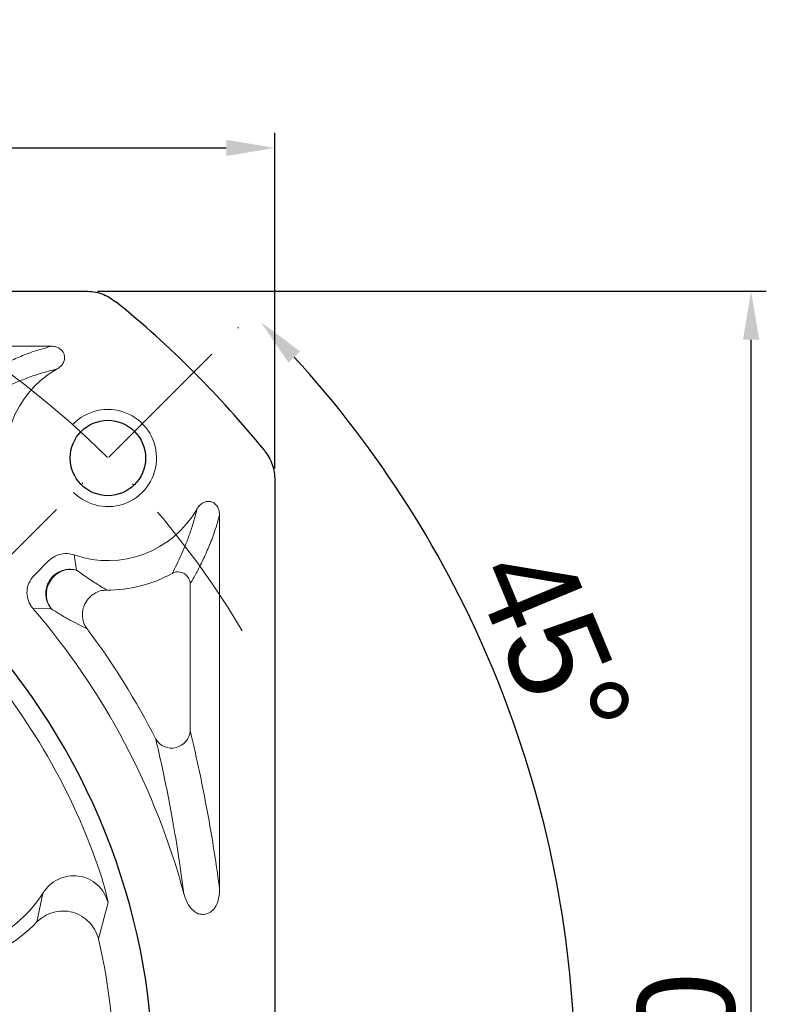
# Model space of a CAD drawing. Header units: millimetres. Extents: x 8091 to 8969, y -614 to 6.
# Tile 7 of 15: x 8279 to 8340, y -221 to -140. Entities that reach past the tile are written whole.
import ezdxf

# ---------------------------------------------------------------- set-up
doc = ezdxf.new("R2010")
doc.units = ezdxf.units.MM
doc.header["$PDSIZE"] = -5
doc.linetypes.add('ACAD_ISO10W100', pattern=[18, 12, -3, 0, -3])
doc.layers.get('0').update_dxf_attribs({"lineweight": 18})
doc.layers.get('Defpoints').update_dxf_attribs({"lineweight": 18})
for name, color, linetype, lineweight in [('中心线层', 7, 'ACAD_ISO10W100', 0), ('尺寸线层', 3, 'Continuous', 18), ('粗实线', 7, 'Continuous', 40)]:
    doc.layers.add(name, color=color, linetype=linetype, lineweight=lineweight)
doc.styles.add('工程字', font='txt')
doc.dimstyles.new('DIMSTYLE_17', dxfattribs={"dimtxt": 8, "dimasz": 12, "dimexe": 0.18, "dimexo": 1, "dimgap": 1, "dimtad": 1, "dimtih": 1, "dimtoh": 1, "dimdec": 3, "dimdsep": 46, "dimtxsty": 'Standard', "dimblk": '_CAXARROW', "dimcen": 0.09, "dimdle": 24, "dimadec": 0, "dimazin": 0, "dimtfac": 0.7, "dimtdec": 3, "dimtofl": 0, "dimtmove": 0, "dimatfit": 3, "dimfxl": 1, "dimtolj": 1, "dimarcsym": 0})
doc.dimstyles.new('ISO-25', dxfattribs={"dimtxt": 8, "dimasz": 4, "dimexe": 1.25, "dimexo": 1, "dimgap": 1.3, "dimtad": 1, "dimtxsty": '工程字', "dimcen": 2, "dimdle": 8, "dimadec": 0, "dimazin": 0, "dimtfac": 1, "dimtmove": 0, "dimatfit": 3, "dimfxl": 1, "dimarcsym": 0})

# ---------------------------------------------------------------- blocks, each defined once
blk = doc.blocks.new('*D106')
at = {"layer": 'Defpoints', "color": 0, "lineweight": 30}
for p in [(8299.575, -150.59), (8169.575, -177.96), (8299.575, -177.96)]:
    blk.add_point(p, dxfattribs=at)
at = {"layer": '尺寸线层', "color": 0, "lineweight": -2}
for p, q in [((8169.575, -176.96), (8169.575, -149.34)), ((8299.575, -176.96), (8299.575, -149.34)), ((8173.575, -150.59), (8295.575, -150.59))]:
    blk.add_line(p, q, dxfattribs=at)
at = {"layer": '尺寸线层', "color": 0, "lineweight": 30}
for points in [[(8173.575, -149.924), (8173.575, -151.257), (8169.575, -150.59)], [(8295.575, -151.257), (8295.575, -149.924), (8299.575, -150.59)]]:
    blk.add_solid(points, dxfattribs=at)
at = {"layer": '尺寸线层', "color": 0, "insert": (8234.575, -145.29), "char_height": 8, "attachment_point": 5, "style": '工程字'}
blk.add_mtext('130', dxfattribs=at)
blk = doc.blocks.new('*D107')
at = {"layer": 'Defpoints', "color": 0, "lineweight": 30}
for p in [(8283.985, -162.37), (8338.76, -162.37), (8283.985, -292.37)]:
    blk.add_point(p, dxfattribs=at)
at = {"layer": '尺寸线层', "color": 0, "lineweight": -2}
for p, q in [((8284.985, -162.37), (8340.01, -162.37)), ((8338.76, -288.37), (8338.76, -166.37)), ((8284.985, -292.37), (8340.01, -292.37))]:
    blk.add_line(p, q, dxfattribs=at)
at = {"layer": '尺寸线层', "color": 0, "lineweight": 30}
for points in [[(8339.427, -166.37), (8338.093, -166.37), (8338.76, -162.37)], [(8338.093, -288.37), (8339.427, -288.37), (8338.76, -292.37)]]:
    blk.add_solid(points, dxfattribs=at)
at = {"layer": '尺寸线层', "color": 0, "insert": (8333.46, -227.37), "char_height": 8, "attachment_point": 5, "rotation": 90, "style": '工程字'}
blk.add_mtext('130', dxfattribs=at)
blk = doc.blocks.new('_CAXARROW')
blk.add_hatch(color=0).paths.add_polyline_path([(0, 0), (-1, 0.125), (-1, -0.125)], flags=0)
blk = doc.blocks.new('*D109')
at = {"layer": 'Defpoints', "color": 0, "lineweight": 30}
for p in [(8182.367, -163.49), (8286.783, -291.249)]:
    blk.add_point(p, dxfattribs=at)
at = {"layer": '尺寸线层', "color": 0, "lineweight": -2}
for p, q in [((8234.485, -227.37), (8234.665, -227.37)), ((8234.575, -227.46), (8234.575, -227.28)), ((8298.481, -305.562), (8290.58, -295.895)), ((8318.564, -305.562), (8298.481, -305.562))]:
    blk.add_line(p, q, dxfattribs=at)
at = {"layer": '尺寸线层', "color": 0, "lineweight": -2, "xscale": 6, "yscale": 6, "zscale": 6, "rotation": 129.2588264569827}
blk.add_blockref('_CAXARROW', (8286.783, -291.249), dxfattribs=at)
at = {"layer": '尺寸线层', "color": 0, "lineweight": 15, "insert": (8309.022, -301.062), "char_height": 7, "attachment_point": 5, "style": '工程字'}
blk.add_mtext('\\A1;∅165', dxfattribs=at)
blk = doc.blocks.new('_FILLED')
at = {"linetype": 'ByBlock'}
blk.add_hatch(color=0, dxfattribs=at).paths.add_polyline_path([(0, 0), (-1, 0.133), (-1, -0.133)], flags=0)
blk = doc.blocks.new('*D111')
at = {"layer": 'Defpoints', "color": 0, "lineweight": 30}
for p in [(8299.94, -163.377), (8274.485, -188.832), (8321.274, -204.507), (8164.695, -227.37), (8307.872, -227.37)]:
    blk.add_point(p, dxfattribs=at)
at = {"layer": '尺寸线层', "color": 0, "lineweight": -2}
blk.add_line((8308.872, -227.37), (8325.534, -227.37), dxfattribs=at)
blk.add_arc((8235.947, -227.37), 88.336, 2.59466, 42.40534, dxfattribs=at)
at = {"layer": '尺寸线层', "color": 0, "lineweight": 30}
for points in [[(8301.656, -167.338), (8300.692, -168.259), (8298.411, -164.906)], [(8323.527, -223.386), (8324.86, -223.356), (8324.284, -227.37)]]:
    blk.add_solid(points, dxfattribs=at)
at = {"layer": '尺寸线层', "color": 0, "insert": (8322.456, -191.537), "char_height": 8, "attachment_point": 5, "rotation": 292.5, "style": '工程字'}
blk.add_mtext('45%%d', dxfattribs=at)

msp = doc.modelspace()

# ---------------------------------------------------------------- linework, layer by layer
at = {"color": 7, "linetype": 'Continuous', "lineweight": 15}
for p, q in [((8250.3335, -166.9101), (8281.167, -166.9101)), ((8295.0316, -180.7891), (8295.0316, -211.5884)), ((8279.7675, -185.7741), (8280.993, -184.5487)), ((8283.0583, -184.0764), (8283.256, -185.3279)), ((8292.6101, -198.5563), (8292.6101, -186.4655)), ((8279.6675, -188.4841), (8281.1879, -188.522)), ((8280.4733, -211.9284), (8279.9913, -214.2789)), ((8285.0638, -215.6543), (8285.8621, -212.6829))]:
    msp.add_line(p, q, dxfattribs=at)
for centre, radius, start, end in [((8285.8403, -176.1044), 8.4404, 119.685126, 199.248039), ((8285.8403, -176.1044), 8.4434, 250.762283, 330.246299), ((8291.6033, -186.4836), 1.007, 1.027683, 118.100849), ((8285.8403, -176.1044), 10.8649, 269.442948, 299.128447), ((8234.5751, -227.3697), 59.5434, 14.984025, 40.772897), ((8234.5751, -227.3697), 61.9649, 27.003596, 36.90813), ((8234.5751, -227.3697), 53.4563, 18.785536, 41.214464), ((8291.0903, -198.45), 1.5235, 211.003958, 355.999702), ((8271.3811, -206.1197), 10.7893, 278.19789, 327.42643), ((8271.3811, -206.1197), 11.862, 282.91248, 316.540409), ((8234.5751, -227.3697), 51.8302, 358.936266, 13.063734)]:
    msp.add_arc(centre, radius, start, end, dxfattribs=at)
at = {"color": 0}
msp.add_arc((8285.8403, -176.1044), 4, 225, 136.763225, dxfattribs=at)
at = {"color": 7, "linetype": 'Continuous', "lineweight": 15}
for points, knots in [([(8281.167, -166.9101), (8280.627, -167.0665), (8279.5415, -167.3809), (8278.3642, -167.865), (8277.2925, -168.3526), (8276.3338, -168.843), (8275.7644, -169.1706), (8275.4792, -169.3346)], [0, 0, 0, 0, 0.1977209, 0.3975208, 0.5987607, 0.7990725, 1, 1, 1, 1]), ([(8281.6603, -168.7717), (8281.7971, -168.6792), (8282.03, -168.5219), (8282.2257, -168.1854), (8282.2938, -167.8718), (8282.2529, -167.5762), (8282.1185, -167.3208), (8281.9121, -167.117), (8281.6301, -166.967), (8281.3683, -166.9108), (8281.2075, -166.9102), (8281.167, -166.9101)], [0, 0, 0, 0, 0.1793292, 0.3051152, 0.4108165, 0.5169403, 0.6133031, 0.7116592, 0.823159, 0.9554919, 1, 1, 1, 1]), ([(8281.6603, -168.7718), (8281.1778, -168.8997), (8280.1903, -169.1616), (8279.0858, -169.5549), (8278.0872, -169.9617), (8277.1787, -170.3826), (8276.6349, -170.6667), (8276.3494, -170.8157)], [0, 0, 0, 0, 0.1937404, 0.3965603, 0.5999096, 0.7900125, 1, 1, 1, 1]), ([(8295.0316, -180.7891), (8295.019, -180.6245), (8294.9975, -180.3433), (8294.8012, -180.0054), (8294.5608, -179.7893), (8294.2823, -179.6783), (8293.9942, -179.6697), (8293.7176, -179.7487), (8293.4507, -179.9185), (8293.2724, -180.1178), (8293.1917, -180.2581), (8293.1707, -180.2947)], [0, 0, 0, 0, 0.1789182, 0.305846, 0.4120254, 0.5186636, 0.6146346, 0.7117009, 0.8217992, 0.9534872, 1, 1, 1, 1]), ([(8293.1706, -180.2947), (8293.0619, -180.7104), (8292.8447, -181.5419), (8292.5139, -182.5093), (8292.1878, -183.372), (8291.8461, -184.1553), (8291.4973, -184.8936), (8291.255, -185.3552), (8291.129, -185.5953)], [0, 0, 0, 0, 0.1653163, 0.3306103, 0.4994869, 0.658756, 0.8225419, 1, 1, 1, 1]), ([(8295.0316, -180.7891), (8294.8744, -181.3308), (8294.5611, -182.4101), (8294.0775, -183.586), (8293.5949, -184.645), (8293.1043, -185.6062), (8292.7774, -186.1747), (8292.6101, -186.4655)], [0, 0, 0, 0, 0.1990356, 0.396521, 0.5990012, 0.7948793, 1, 1, 1, 1]), ([(8283.0583, -184.0764), (8282.8115, -184.0188), (8282.3456, -183.9102), (8281.6509, -184.0724), (8281.2215, -184.329), (8281.0276, -184.5154), (8280.993, -184.5487)], [0, 0, 0, 0, 0.3374871, 0.6371963, 0.9353033, 1, 1, 1, 1]), ([(8281.1879, -188.522), (8281.0796, -188.3563), (8280.8575, -188.0163), (8280.7582, -187.4637), (8280.7868, -187.0386), (8280.88, -186.6324), (8281.0827, -186.1873), (8281.499, -185.7138), (8282.043, -185.3862), (8282.6592, -185.2336), (8283.0604, -185.297), (8283.256, -185.3279)], [0, 0, 0, 0, 0.1218146, 0.2499051, 0.333793, 0.378374, 0.500189, 0.6220038, 0.7500946, 0.8781855, 1, 1, 1, 1]), ([(8283.256, -185.3279), (8283.0862, -185.2945), (8282.7406, -185.2265), (8282.209, -185.3011), (8281.7091, -185.4967), (8281.4412, -185.7253), (8281.3096, -185.8376)], [0, 0, 0, 0, 0.2456086, 0.4999998, 0.7543922, 1, 1, 1, 1]), ([(8285.7347, -186.9689), (8285.576, -186.8728), (8285.2731, -186.6895), (8284.8051, -186.3908), (8284.3199, -186.072), (8283.8091, -185.7265), (8283.4356, -185.4573), (8283.256, -185.3279)], [0, 0, 0, 0, 0.2146879, 0.4097604, 0.6075177, 0.8112943, 1, 1, 1, 1]), ([(8279.7675, -185.7741), (8279.6083, -185.9708), (8279.3068, -186.343), (8279.1475, -187.0407), (8279.2128, -187.7107), (8279.4325, -188.1936), (8279.6193, -188.4245), (8279.6675, -188.4841)], [0, 0, 0, 0, 0.2523737, 0.4777426, 0.700322, 0.9226154, 1, 1, 1, 1]), ([(8281.3096, -185.8376), (8281.1852, -185.9865), (8280.9735, -186.2398), (8280.7922, -186.7004), (8280.7135, -187.1593), (8280.7518, -187.625), (8280.8939, -188.0991), (8281.0801, -188.3669), (8281.1879, -188.522)], [0, 0, 0, 0, 0.1971033, 0.3354129, 0.4999916, 0.6685001, 0.808122, 1, 1, 1, 1]), ([(8285.7347, -186.9689), (8285.5568, -186.984), (8285.1939, -187.0149), (8284.7166, -187.2359), (8284.2814, -187.5803), (8283.9806, -187.9956), (8283.7702, -188.5413), (8283.7144, -189.129), (8283.8486, -189.7215), (8284.0417, -190.0293), (8284.1222, -190.1577)], [0, 0, 0, 0, 0.122623, 0.2500746, 0.3537618, 0.50008, 0.5924171, 0.749991, 0.895776, 1, 1, 1, 1]), ([(8281.1879, -188.522), (8281.4594, -188.691), (8282.0253, -189.0432), (8282.7712, -189.4659), (8283.475, -189.8382), (8283.9064, -190.0512), (8284.1222, -190.1577)], [0, 0, 0, 0, 0.2399395, 0.5000697, 0.7499989, 1, 1, 1, 1]), ([(8292.0939, -211.9748), (8291.9462, -210.8984), (8291.6494, -208.7343), (8291.194, -206.0411), (8290.7338, -203.5912), (8290.2657, -201.3335), (8289.9471, -199.9441), (8289.7844, -199.2347)], [0, 0, 0, 0, 0.2023559, 0.4068413, 0.6009718, 0.7962533, 1, 1, 1, 1]), ([(8292.6101, -198.5563), (8292.7516, -199.1553), (8293.033, -200.3474), (8293.4485, -202.2636), (8293.8582, -204.302), (8294.2638, -206.5069), (8294.6589, -208.8844), (8294.9093, -210.7011), (8295.0316, -211.5884)], [0, 0, 0, 0, 0.1687319, 0.3358223, 0.5011046, 0.6684869, 0.8380782, 1, 1, 1, 1]), ([(8280.4733, -211.9284), (8280.6476, -211.6942), (8280.9953, -211.2271), (8281.7305, -210.7366), (8282.5618, -210.4665), (8283.4369, -210.4526), (8284.2733, -210.7032), (8284.9956, -211.1888), (8285.5622, -211.8634), (8285.7619, -212.409), (8285.8621, -212.6829)], [0, 0, 0, 0, 0.126178, 0.2516663, 0.3765342, 0.5010394, 0.6251822, 0.7490604, 0.8740363, 1, 1, 1, 1]), ([(8285.8621, -212.6829), (8285.7738, -212.2813), (8285.5975, -211.4799), (8285.3215, -210.5961), (8285.1838, -210.1553)], [0, 0, 0, 0, 0.5012082, 1, 1, 1, 1]), ([(8292.0941, -211.9748), (8292.2103, -212.3152), (8292.3873, -212.8339), (8292.8487, -213.3708), (8293.1448, -213.53), (8293.2717, -213.5983)], [0, 0, 0, 0, 0.5219407, 0.7951327, 1, 1, 1, 1]), ([(8294.2942, -213.4706), (8294.3932, -213.3811), (8294.657, -213.1427), (8294.9708, -212.4961), (8295.0085, -211.9337), (8295.0316, -211.5884)], [0, 0, 0, 0, 0.1882552, 0.5015736, 1, 1, 1, 1]), ([(8279.9913, -214.2789), (8280.1902, -214.1057), (8280.5889, -213.7583), (8281.3377, -213.46), (8282.1324, -213.343), (8282.9368, -213.4412), (8283.6814, -213.7613), (8284.3104, -214.2624), (8284.8087, -214.8995), (8284.9788, -215.4027), (8285.0638, -215.6543)], [0, 0, 0, 0, 0.1242652, 0.2491478, 0.3743381, 0.4997574, 0.6251186, 0.750191, 0.8751364, 1, 1, 1, 1]), ([(8294.2942, -213.4706), (8294.1475, -213.5395), (8293.871, -213.6692), (8293.5059, -213.6608), (8293.3203, -213.6112), (8293.2717, -213.5983)], [0, 0, 0, 0, 0.454558, 0.8569955, 1, 1, 1, 1])]:
    msp.add_open_spline(points, degree=3, knots=knots, dxfattribs=at)
at = {"layer": '中心线层', "color": 0}
msp.add_line((8273.1124, -188.8324), (8298.5682, -163.3765), dxfattribs=at)
msp.add_arc((8234.5751, -227.3697), 72.5, 30.73805, 59.26195, dxfattribs=at)
at = {"layer": '粗实线', "linetype": 'Continuous', "lineweight": 30}
for p, q in [((8185.1656, -162.3697), (8283.9845, -162.3697)), ((8299.5751, -177.9602), (8299.5751, -221.6869))]:
    msp.add_line(p, q, dxfattribs=at)
msp.add_circle((8285.8403, -176.1044), 3.1, dxfattribs=at)
for radius, start, end in [(82.5, 39.006555, 50.993445), (55, 246.104171, 230.518351)]:
    msp.add_arc((8234.5751, -227.3697), radius, start, end, dxfattribs=at)
for points, knots in [([(8283.9845, -162.3697), (8284.2175, -162.3822), (8284.8977, -162.4189), (8285.7765, -162.7339), (8286.32, -163.1292), (8286.5013, -163.2611)], [0, 0, 0, 0, 0.2576476, 0.7523023, 1, 1, 1, 1]), ([(8298.6837, -175.4434), (8298.8236, -175.637), (8299.2259, -176.1937), (8299.5302, -177.0762), (8299.564, -177.7418), (8299.5751, -177.9602)], [0, 0, 0, 0, 0.2637636, 0.7584173, 1, 1, 1, 1])]:
    msp.add_open_spline(points, degree=3, knots=knots, dxfattribs=at)

# ---------------------------------------------------------------- dimensions: what is measured, and where the dimension line sits
at = {"layer": '尺寸线层'}
dim = msp.add_linear_dim(base=(8299.5751, -150.5902), p1=(8169.5751, -177.9602), p2=(8299.5751, -177.9602), dimstyle='ISO-25', dxfattribs=at)
dim.commit()
dim.dimension.update_dxf_attribs({"geometry": '*D106', "text_midpoint": (8234.5751, -145.2902)})
dim = msp.add_linear_dim(base=(8338.7601, -162.3697), p1=(8283.9845, -292.3697), p2=(8283.9845, -162.3697), angle=90, dimstyle='ISO-25', dxfattribs=at)
dim.commit()
dim.dimension.update_dxf_attribs({"geometry": '*D107', "text_midpoint": (8333.4601, -227.3697)})
dim = msp.add_angular_dim_2l(base=(8321.2736, -204.5066), line1=((8274.4846, -188.8324), (8299.9405, -163.3765)), line2=((8164.6948, -227.3697), (8307.8721, -227.3697)), dimstyle='ISO-25', dxfattribs=at)
dim.commit()
dim.dimension.update_dxf_attribs({"geometry": '*D111', "text_midpoint": (8322.456, -191.5366)})
at = {"layer": '尺寸线层', "lineweight": 15}
dim = msp.add_diameter_dim_2p(p1=(8182.367, -163.4903), p2=(8286.7831, -291.249), dimstyle='DIMSTYLE_17', override={"dimtxt": 7, "dimasz": 6, "dimgap": 1, "dimtxsty": '工程字', "dimtol": 0, "dimldrblk": '_FILLED'}, dxfattribs=at)
dim.commit()
dim.dimension.update_dxf_attribs({"geometry": '*D109', "text_midpoint": (8309.0224, -305.5615), "dimtype": 163})

doc.saveas('drawing.dxf')
